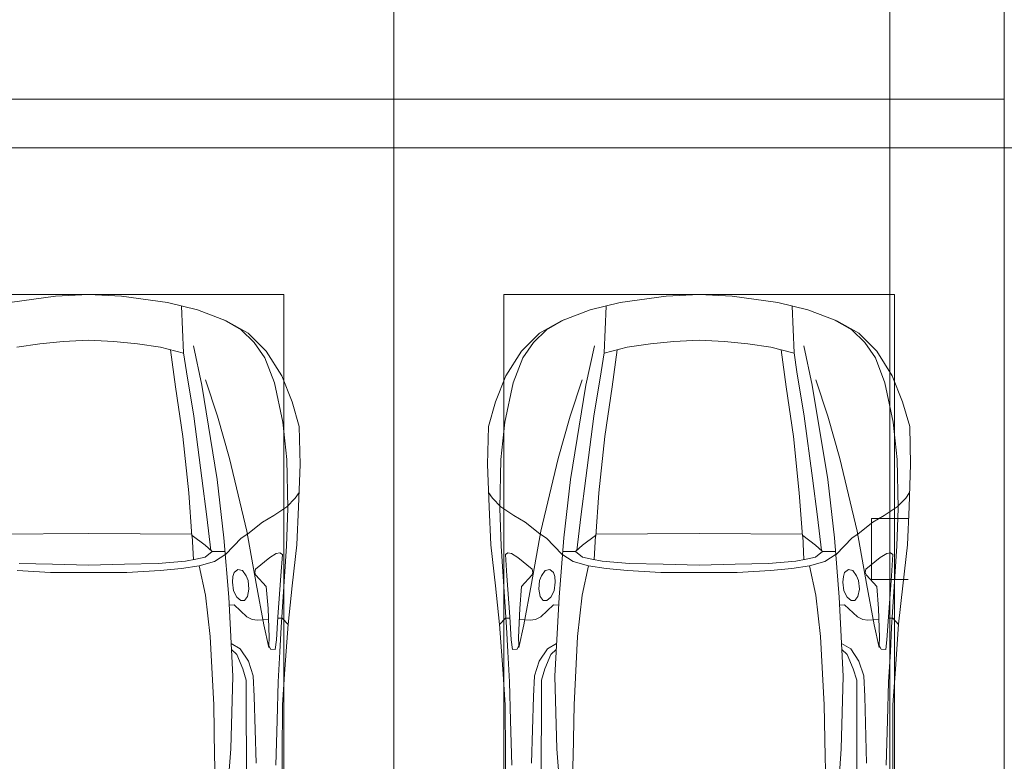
# Model space of a CAD drawing. Header units: millimetres. Extents: x -32229 to 169101, y -13689 to 125138.
# Tile 100 of 256: x 20403 to 24435, y 78338 to 81375. Entities that reach past the tile are written whole.
import ezdxf

# ---------------------------------------------------------------- set-up
doc = ezdxf.new("R2010")
doc.units = ezdxf.units.MM
doc.layers.add('A-DETL-____-OTLN', color=7, linetype='Continuous', lineweight=9, true_color=0x00a600)
for name, color, linetype, lineweight in [('A-DETL-GENF-OTLN', 7, 'Continuous', 18), ('A-FLOR-____-OTLN', 7, 'Continuous', 18), ('C-PRKG-____-OTLN', 7, 'Continuous', 18)]:
    doc.layers.add(name, color=color, linetype=linetype, lineweight=lineweight)

# ---------------------------------------------------------------- blocks, each defined once
blk = doc.blocks.new('АР_Машиноместо - 4900x2400_М__5300х2500_-3113489--01 ЭМ')
at = {"layer": 'A-DETL-GENF-OTLN', "color": 253, "lineweight": 13, "true_color": 0xaaaaaa}
for p, q in [((1114.6, 4493), (927, 4466.6)), ((1250, 4500), (1114.6, 4493)), ((1250, 4500), (1385.4, 4493)), ((1385.4, 4493), (1573, 4466.6)), ((1573, 4466.6), (1695.6, 4436.7)), ((1638.8, 4260.3), (1630.7, 4451.1)), ((1695.6, 4436.7), (1814, 4391.6)), ((1814, 4391.6), (1903.7, 4340.6)), ((1903.7, 4340.6), (1977.5, 4267.9)), ((1050.4, 4297.3), (955.5, 4283.9)), ((1146, 4306.7), (1050.4, 4297.3)), ((1250, 4312), (1146, 4306.7)), ((1250, 4312), (1354, 4306.7)), ((1354, 4306.7), (1449.6, 4297.3)), ((1449.6, 4297.3), (1544.5, 4283.9)), ((1544.5, 4283.9), (1639, 4259.4)), ((1586, 4272.5), (1606.4, 4121.6)), ((1977.5, 4267.9), (2041.4, 4167)), ((2041.4, 4167), (2083.6, 4059.2)), ((1606.4, 4121.6), (1636.1, 3917.5)), ((2083.6, 4059.2), (2112.6, 3958.4)), ((2112.6, 3958.4), (2116, 3802.9)), ((1636.1, 3917.5), (1659.9, 3687.8)), ((2116, 3802.9), (2109.8, 3630)), ((1659.9, 3687.8), (1673.4, 3509.6)), ((2096.2, 3665.5), (2111.9, 3688.4)), ((2008.6, 3594.2), (2061.4, 3629.8)), ((2061.4, 3629.8), (2096.2, 3665.5)), ((2109.8, 3630), (2102.9, 3474.2)), ((1962.1, 3567), (2008.6, 3594.2)), ((1901.7, 3518.6), (1962.1, 3567)), ((1250, 3520.1), (827.2, 3517.2)), ((1250, 3520.1), (1672.8, 3517.2)), ((1674.4, 3512.1), (1679, 3413)), ((1726.8, 3472.4), (1674.4, 3512.1)), ((1875.1, 3501.2), (1901.7, 3518.6)), ((1755.7, 3447), (1726.8, 3472.4)), ((1823.6, 3260.1), (1804.3, 3502.8)), ((1809.8, 3433.7), (1845.3, 3470.4)), ((1845.3, 3470.4), (1875.1, 3501.2)), ((2102.9, 3474.2), (2084.3, 3305.9)), ((1727, 3424.2), (1755.7, 3447)), ((1755.7, 3447.2), (1808.7, 3447.2)), ((2018.5, 3439.1), (1992, 3422.8)), ((2033.8, 3441.1), (2018.5, 3439.1)), ((2043.4, 3434.5), (2033.8, 3441.1)), ((2037.8, 3347.3), (2043.4, 3434.5)), ((1102.5, 3394.3), (965.3, 3397.8)), ((1250, 3391.3), (1102.5, 3394.3)), ((1250, 3391.3), (1397.5, 3394.3)), ((1397.5, 3394.3), (1534.7, 3397.8)), ((1534.7, 3397.8), (1646.7, 3407.2)), ((1646.7, 3407.2), (1688.9, 3414.8)), ((1688.9, 3414.8), (1727, 3424.2)), ((1992, 3422.8), (1933.2, 3375.1)), ((1845.9, 3360.7), (1841.3, 3344.5)), ((1861.3, 3372.5), (1845.9, 3360.7)), ((1880, 3369.3), (1861.3, 3372.5)), ((1894.8, 3346.8), (1880, 3369.3)), ((1902.9, 3327.4), (1894.8, 3346.8)), ((1933.2, 3375.1), (1930.3, 3360.7)), ((1930.3, 3360.7), (1935.4, 3349.7)), ((1935.4, 3349.7), (1977.8, 3303.2)), ((2025.2, 3179.9), (2037.8, 3347.3)), ((1841.3, 3344.5), (1838.9, 3321.2)), ((1838.9, 3321.2), (1842.8, 3286.3)), ((1906.4, 3292.5), (1902.9, 3327.4)), ((1842.8, 3286.3), (1856.8, 3259.9)), ((1900.2, 3262.3), (1906.4, 3292.5)), ((1977.8, 3303.2), (1984.7, 3213.7)), ((2084.3, 3305.9), (2067.1, 3148.3)), ((1840.7, 2936), (1823.6, 3260.1)), ((1825.4, 3227.6), (1845.5, 3228.1)), ((1845.5, 3228.1), (1898.3, 3179.4)), ((1856.8, 3259.9), (1873.2, 3246.1)), ((1873.2, 3246.1), (1887.9, 3245.7)), ((1887.9, 3245.7), (1900.2, 3262.3)), ((1984.7, 3213.7), (1989.1, 3094.6)), ((1898.3, 3179.4), (1920.5, 3167.7)), ((1920.5, 3167.7), (1941.6, 3165.4)), ((1941.6, 3165.4), (1986.4, 3168)), ((2019.2, 3085), (2025.2, 3179.9)), ((2024.8, 3173.5), (2043.1, 3174.2)), ((2043.1, 3174.2), (2067.1, 3148.3)), ((2067.2, 3149.3), (2054, 2964.8)), ((1989.1, 3094.6), (1987.8, 3061.4)), ((2014.4, 3046.1), (2019.2, 3085)), ((1834.9, 3046.1), (1856.4, 3024.6)), ((1856.4, 3024.6), (1881.3, 2966.7)), ((1987.8, 3061.4), (1995.5, 3046.6)), ((1995.5, 3046.6), (2014.4, 3046.1)), ((1881.3, 2966.7), (1895.6, 2919.4)), ((2054, 2964.8), (2043.9, 2818.3)), ((1832.2, 2638.3), (1840.7, 2936)), ((1895.6, 2919.4), (1895.6, 2850.8)), ((1895.6, 2850.8), (1896.5, 2534.3)), ((2043.9, 2818.3), (2043.2, 2613.6)), ((1815.2, 2406.5), (1832.2, 2638.3)), ((2043.2, 2613.6), (2045.5, 2423.6))]:
    blk.add_line(p, q, dxfattribs=at)
at = {"layer": 'A-DETL-GENF-OTLN', "color": 254, "lineweight": 13, "true_color": 0xd4d4d4}
for p, q in [((1803.7, 4395.8), (1875, 4354.8)), ((1875, 4354.8), (1928.5, 4303.1)), ((1713.1, 4128.3), (1678.9, 4289.8)), ((1928.5, 4303.1), (1972.2, 4239.8)), ((1651, 4182.8), (1638.8, 4260.3)), ((1972.2, 4239.8), (2011.4, 4138.1)), ((1680.6, 4000.8), (1651, 4182.8)), ((1776.8, 3741.5), (1713.1, 4128.3)), ((1777.3, 4001.8), (1728.3, 4149.8)), ((2011.4, 4138.1), (2045.3, 3976.8)), ((1714.3, 3746.6), (1680.6, 4000.8)), ((1826.4, 3827.1), (1777.3, 4001.8)), ((2045.3, 3976.8), (2061.4, 3823.4)), ((1897.7, 3530.2), (1826.4, 3827.1)), ((2061.4, 3823.4), (2065.8, 3623.7)), ((1734.5, 3589.1), (1714.3, 3746.6)), ((1804.3, 3502.8), (1776.8, 3741.5)), ((1750.9, 3450.8), (1734.5, 3589.1)), ((2065.8, 3623.7), (2060.5, 3468.5)), ((1936, 3316.2), (1897.7, 3530.2)), ((2060.5, 3468.5), (2038, 3136.6)), ((1765.4, 3405.8), (1811.5, 3435.5)), ((1630, 3377.1), (1702.9, 3388.2)), ((1702.9, 3388.2), (1765.4, 3405.8)), ((1728.3, 3268.5), (1702.9, 3388.2)), ((1093.5, 3360.7), (957.1, 3368.9)), ((1250, 3360.7), (1093.5, 3360.7)), ((1250, 3360.7), (1406.5, 3360.7)), ((1406.5, 3360.7), (1542.9, 3368.9)), ((1542.9, 3368.9), (1630, 3377.1)), ((1967.3, 3145.9), (1936, 3316.2)), ((1747.2, 3099), (1728.3, 3268.5)), ((1987.5, 3053.2), (1967.3, 3145.9)), ((2038, 3136.6), (2033.7, 3036.3)), ((1762.2, 2818.3), (1747.2, 3099)), ((1871, 3048.1), (1833.3, 3069.7)), ((1904.8, 2997.9), (1871, 3048.1)), ((2033.7, 3036.3), (2026.1, 2913.7)), ((1924.3, 2937.4), (1904.8, 2997.9)), ((1928.4, 2853.3), (1924.3, 2937.4)), ((2026.1, 2913.7), (2022.2, 2754.7)), ((1935.6, 2580.5), (1928.4, 2853.3)), ((1766.2, 2606.7), (1762.2, 2818.3)), ((2022.2, 2754.7), (2016.7, 2571.4)), ((1771.6, 2415.7), (1766.2, 2606.7))]:
    blk.add_line(p, q, dxfattribs=at)
at = {"layer": 'C-PRKG-____-OTLN', "color": 253, "lineweight": 13, "true_color": 0xaaaaaa}
for p, q in [((2500, 5300), (0, 5300)), ((2500, 0), (2500, 5300)), ((450, 4500), (2050, 4500)), ((2050, 800), (2050, 4500)), ((2500, 0), (0, 0))]:
    blk.add_line(p, q, dxfattribs=at)
blk = doc.blocks.new('АР_Машиноместо - 4900x2400_М__5300х2500_-V11--01 ЭМ')
at = {"layer": 'A-DETL-GENF-OTLN', "color": 253, "lineweight": 13, "true_color": 0xaaaaaa}
for p, q in [((684.8, -2406.5), (667.8, -2638.3)), ((1815.2, -2406.5), (1832.2, -2638.3)), ((456.8, -2613.6), (454.5, -2423.6)), ((2043.2, -2613.6), (2045.5, -2423.6)), ((604.4, -2850.8), (603.5, -2534.3)), ((1895.6, -2850.8), (1896.5, -2534.3)), ((456.1, -2818.3), (456.8, -2613.6)), ((2043.9, -2818.3), (2043.2, -2613.6)), ((667.8, -2638.3), (659.3, -2936)), ((1832.2, -2638.3), (1840.7, -2936)), ((446, -2964.8), (456.1, -2818.3)), ((2054, -2964.8), (2043.9, -2818.3)), ((604.4, -2919.4), (604.4, -2850.8)), ((1895.6, -2919.4), (1895.6, -2850.8)), ((618.7, -2966.7), (604.4, -2919.4)), ((659.3, -2936), (676.4, -3260.1)), ((1840.7, -2936), (1823.6, -3260.1)), ((1881.3, -2966.7), (1895.6, -2919.4)), ((432.8, -3149.3), (446, -2964.8)), ((643.6, -3024.6), (618.7, -2966.7)), ((1856.4, -3024.6), (1881.3, -2966.7)), ((2067.2, -3149.3), (2054, -2964.8)), ((485.6, -3046.1), (480.8, -3085)), ((504.5, -3046.6), (485.6, -3046.1)), ((512.2, -3061.4), (504.5, -3046.6)), ((510.9, -3094.6), (512.2, -3061.4)), ((665.1, -3046.1), (643.6, -3024.6)), ((1834.9, -3046.1), (1856.4, -3024.6)), ((1987.8, -3061.4), (1995.5, -3046.6)), ((1989.1, -3094.6), (1987.8, -3061.4)), ((1995.5, -3046.6), (2014.4, -3046.1)), ((2014.4, -3046.1), (2019.2, -3085)), ((480.8, -3085), (474.8, -3179.9)), ((515.3, -3213.7), (510.9, -3094.6)), ((1984.7, -3213.7), (1989.1, -3094.6)), ((2019.2, -3085), (2025.2, -3179.9)), ((415.7, -3305.9), (432.8, -3149.3)), ((456.9, -3174.2), (432.9, -3148.3)), ((475.2, -3173.5), (456.9, -3174.2)), ((474.8, -3179.9), (462.2, -3347.3)), ((558.4, -3165.4), (513.6, -3168)), ((579.5, -3167.7), (558.4, -3165.4)), ((601.7, -3179.4), (579.5, -3167.7)), ((654.5, -3228.1), (601.7, -3179.4)), ((1845.5, -3228.1), (1898.3, -3179.4)), ((1898.3, -3179.4), (1920.5, -3167.7)), ((1920.5, -3167.7), (1941.6, -3165.4)), ((1941.6, -3165.4), (1986.4, -3168)), ((2024.8, -3173.5), (2043.1, -3174.2)), ((2025.2, -3179.9), (2037.8, -3347.3)), ((2043.1, -3174.2), (2067.1, -3148.3)), ((2084.3, -3305.9), (2067.1, -3148.3)), ((522.2, -3303.2), (515.3, -3213.7)), ((1977.8, -3303.2), (1984.7, -3213.7)), ((599.8, -3262.3), (593.6, -3292.5)), ((612.1, -3245.7), (599.8, -3262.3)), ((626.8, -3246.1), (612.1, -3245.7)), ((643.2, -3259.9), (626.8, -3246.1)), ((657.2, -3286.3), (643.2, -3259.9)), ((674.6, -3227.6), (654.5, -3228.1)), ((676.4, -3260.1), (695.7, -3502.8)), ((1823.6, -3260.1), (1804.3, -3502.8)), ((1825.4, -3227.6), (1845.5, -3228.1)), ((1842.8, -3286.3), (1856.8, -3259.9)), ((1856.8, -3259.9), (1873.2, -3246.1)), ((1873.2, -3246.1), (1887.9, -3245.7)), ((1887.9, -3245.7), (1900.2, -3262.3)), ((1900.2, -3262.3), (1906.4, -3292.5)), ((397.1, -3474.2), (415.7, -3305.9)), ((564.6, -3349.7), (522.2, -3303.2)), ((593.6, -3292.5), (597.1, -3327.4)), ((661.1, -3321.2), (657.2, -3286.3)), ((1838.9, -3321.2), (1842.8, -3286.3)), ((1906.4, -3292.5), (1902.9, -3327.4)), ((1935.4, -3349.7), (1977.8, -3303.2)), ((2102.9, -3474.2), (2084.3, -3305.9)), ((597.1, -3327.4), (605.2, -3346.8)), ((654.1, -3360.7), (658.7, -3344.5)), ((658.7, -3344.5), (661.1, -3321.2)), ((1841.3, -3344.5), (1838.9, -3321.2)), ((1845.9, -3360.7), (1841.3, -3344.5)), ((1902.9, -3327.4), (1894.8, -3346.8)), ((462.2, -3347.3), (456.6, -3434.5)), ((508, -3422.8), (566.8, -3375.1)), ((569.7, -3360.7), (564.6, -3349.7)), ((566.8, -3375.1), (569.7, -3360.7)), ((605.2, -3346.8), (620, -3369.3)), ((620, -3369.3), (638.7, -3372.5)), ((638.7, -3372.5), (654.1, -3360.7)), ((1861.3, -3372.5), (1845.9, -3360.7)), ((1880, -3369.3), (1861.3, -3372.5)), ((1894.8, -3346.8), (1880, -3369.3)), ((1930.3, -3360.7), (1935.4, -3349.7)), ((1933.2, -3375.1), (1930.3, -3360.7)), ((1992, -3422.8), (1933.2, -3375.1)), ((2037.8, -3347.3), (2043.4, -3434.5)), ((481.5, -3439.1), (508, -3422.8)), ((773, -3424.2), (744.1, -3447.2)), ((811.1, -3414.8), (773, -3424.2)), ((853.3, -3407.2), (811.1, -3414.8)), ((825.6, -3512.1), (821, -3413)), ((965.3, -3397.8), (853.3, -3407.2)), ((1102.5, -3394.3), (965.3, -3397.8)), ((1250, -3391.3), (1102.5, -3394.3)), ((1250, -3391.3), (1397.5, -3394.3)), ((1397.5, -3394.3), (1534.7, -3397.8)), ((1534.7, -3397.8), (1646.7, -3407.2)), ((1646.7, -3407.2), (1688.9, -3414.8)), ((1674.4, -3512.1), (1679, -3413)), ((1688.9, -3414.8), (1727, -3424.2)), ((1727, -3424.2), (1755.7, -3447)), ((2018.5, -3439.1), (1992, -3422.8)), ((456.6, -3434.5), (466.2, -3441.1)), ((466.2, -3441.1), (481.5, -3439.1)), ((690.2, -3433.7), (654.7, -3470.4)), ((744.1, -3447.2), (691.3, -3447.2)), ((744.3, -3447), (773.2, -3472.4)), ((1755.7, -3447), (1726.8, -3472.4)), ((1755.7, -3447.2), (1808.7, -3447.2)), ((1809.8, -3433.7), (1845.3, -3470.4)), ((2033.8, -3441.1), (2018.5, -3439.1)), ((2043.4, -3434.5), (2033.8, -3441.1)), ((390.2, -3630), (397.1, -3474.2)), ((624.9, -3501.2), (598.3, -3518.6)), ((654.7, -3470.4), (624.9, -3501.2)), ((773.2, -3472.4), (825.6, -3512.1)), ((1726.8, -3472.4), (1674.4, -3512.1)), ((1845.3, -3470.4), (1875.1, -3501.2)), ((1875.1, -3501.2), (1901.7, -3518.6)), ((2109.8, -3630), (2102.9, -3474.2)), ((598.3, -3518.6), (537.9, -3567)), ((840.1, -3687.8), (826.6, -3509.6)), ((1250, -3520.1), (827.2, -3517.2)), ((1250, -3520.1), (1672.8, -3517.2)), ((1659.9, -3687.8), (1673.4, -3509.6)), ((1901.7, -3518.6), (1962.1, -3567)), ((537.9, -3567), (491.4, -3594.2)), ((1962.1, -3567), (2008.6, -3594.2)), ((491.4, -3594.2), (438.6, -3629.8)), ((2008.6, -3594.2), (2061.4, -3629.8)), ((384, -3802.9), (390.2, -3630)), ((403.8, -3665.5), (388.1, -3688.4)), ((438.6, -3629.8), (403.8, -3665.5)), ((2061.4, -3629.8), (2096.2, -3665.5)), ((2096.2, -3665.5), (2111.9, -3688.4)), ((2116, -3802.9), (2109.8, -3630)), ((863.9, -3917.5), (840.1, -3687.8)), ((1636.1, -3917.5), (1659.9, -3687.8)), ((387.4, -3958.4), (384, -3802.9)), ((2112.6, -3958.4), (2116, -3802.9)), ((893.6, -4121.6), (863.9, -3917.5)), ((1606.4, -4121.6), (1636.1, -3917.5)), ((416.4, -4059.2), (387.4, -3958.4)), ((2083.6, -4059.2), (2112.6, -3958.4)), ((458.6, -4167), (416.4, -4059.2)), ((2041.4, -4167), (2083.6, -4059.2)), ((914, -4272.5), (893.6, -4121.6)), ((1586, -4272.5), (1606.4, -4121.6)), ((522.5, -4267.9), (458.6, -4167)), ((1977.5, -4267.9), (2041.4, -4167)), ((596.3, -4340.6), (522.5, -4267.9)), ((955.5, -4283.9), (861, -4259.4)), ((861.2, -4260.3), (869.3, -4451.1)), ((1544.5, -4283.9), (1639, -4259.4)), ((1638.8, -4260.3), (1630.7, -4451.1)), ((1903.7, -4340.6), (1977.5, -4267.9)), ((1050.4, -4297.3), (955.5, -4283.9)), ((1146, -4306.7), (1050.4, -4297.3)), ((1250, -4312), (1146, -4306.7)), ((1250, -4312), (1354, -4306.7)), ((1354, -4306.7), (1449.6, -4297.3)), ((1449.6, -4297.3), (1544.5, -4283.9)), ((686, -4391.6), (596.3, -4340.6)), ((1814, -4391.6), (1903.7, -4340.6)), ((804.4, -4436.7), (686, -4391.6)), ((1695.6, -4436.7), (1814, -4391.6)), ((927, -4466.6), (804.4, -4436.7)), ((1114.6, -4493), (927, -4466.6)), ((1385.4, -4493), (1573, -4466.6)), ((1573, -4466.6), (1695.6, -4436.7)), ((1250, -4500), (1114.6, -4493)), ((1250, -4500), (1385.4, -4493))]:
    blk.add_line(p, q, dxfattribs=at)
at = {"layer": 'A-DETL-GENF-OTLN', "color": 254, "lineweight": 13, "true_color": 0xd4d4d4}
for p, q in [((728.4, -2415.7), (733.8, -2606.7)), ((1771.6, -2415.7), (1766.2, -2606.7)), ((477.8, -2754.7), (483.3, -2571.4)), ((564.4, -2580.5), (571.6, -2853.3)), ((1935.6, -2580.5), (1928.4, -2853.3)), ((2022.2, -2754.7), (2016.7, -2571.4)), ((733.8, -2606.7), (737.8, -2818.3)), ((1766.2, -2606.7), (1762.2, -2818.3)), ((473.9, -2913.7), (477.8, -2754.7)), ((2026.1, -2913.7), (2022.2, -2754.7)), ((737.8, -2818.3), (752.8, -3099)), ((1762.2, -2818.3), (1747.2, -3099)), ((571.6, -2853.3), (575.7, -2937.4)), ((1928.4, -2853.3), (1924.3, -2937.4)), ((466.3, -3036.3), (473.9, -2913.7)), ((575.7, -2937.4), (595.2, -2997.9)), ((1924.3, -2937.4), (1904.8, -2997.9)), ((2033.7, -3036.3), (2026.1, -2913.7)), ((595.2, -2997.9), (629, -3048.1)), ((1904.8, -2997.9), (1871, -3048.1)), ((462, -3136.6), (466.3, -3036.3)), ((512.5, -3053.2), (532.7, -3145.9)), ((629, -3048.1), (666.7, -3069.7)), ((1871, -3048.1), (1833.3, -3069.7)), ((1987.5, -3053.2), (1967.3, -3145.9)), ((2038, -3136.6), (2033.7, -3036.3)), ((752.8, -3099), (771.7, -3268.5)), ((1747.2, -3099), (1728.3, -3268.5)), ((439.5, -3468.5), (462, -3136.6)), ((2060.5, -3468.5), (2038, -3136.6)), ((532.7, -3145.9), (564, -3316.2)), ((1967.3, -3145.9), (1936, -3316.2)), ((771.7, -3268.5), (797.1, -3388.2)), ((1728.3, -3268.5), (1702.9, -3388.2)), ((564, -3316.2), (602.3, -3530.2)), ((1936, -3316.2), (1897.7, -3530.2)), ((870, -3377.1), (797.1, -3388.2)), ((957.1, -3368.9), (870, -3377.1)), ((1093.5, -3360.7), (957.1, -3368.9)), ((1250, -3360.7), (1093.5, -3360.7)), ((1250, -3360.7), (1406.5, -3360.7)), ((1406.5, -3360.7), (1542.9, -3368.9)), ((1542.9, -3368.9), (1630, -3377.1)), ((1630, -3377.1), (1702.9, -3388.2)), ((734.6, -3405.8), (688.5, -3435.5)), ((797.1, -3388.2), (734.6, -3405.8)), ((1702.9, -3388.2), (1765.4, -3405.8)), ((1765.4, -3405.8), (1811.5, -3435.5)), ((749.1, -3450.8), (765.5, -3589.1)), ((1750.9, -3450.8), (1734.5, -3589.1)), ((434.2, -3623.7), (439.5, -3468.5)), ((695.7, -3502.8), (723.2, -3741.5)), ((1804.3, -3502.8), (1776.8, -3741.5)), ((2065.8, -3623.7), (2060.5, -3468.5)), ((602.3, -3530.2), (673.6, -3827.1)), ((1897.7, -3530.2), (1826.4, -3827.1)), ((438.6, -3823.4), (434.2, -3623.7)), ((765.5, -3589.1), (785.7, -3746.6)), ((1734.5, -3589.1), (1714.3, -3746.6)), ((2061.4, -3823.4), (2065.8, -3623.7)), ((723.2, -3741.5), (786.9, -4128.3)), ((785.7, -3746.6), (819.4, -4000.8)), ((1714.3, -3746.6), (1680.6, -4000.8)), ((1776.8, -3741.5), (1713.1, -4128.3)), ((454.7, -3976.8), (438.6, -3823.4)), ((673.6, -3827.1), (722.7, -4001.8)), ((1826.4, -3827.1), (1777.3, -4001.8)), ((2045.3, -3976.8), (2061.4, -3823.4)), ((488.6, -4138.1), (454.7, -3976.8)), ((2011.4, -4138.1), (2045.3, -3976.8)), ((722.7, -4001.8), (771.7, -4149.8)), ((819.4, -4000.8), (849, -4182.8)), ((1680.6, -4000.8), (1651, -4182.8)), ((1777.3, -4001.8), (1728.3, -4149.8)), ((527.8, -4239.8), (488.6, -4138.1)), ((786.9, -4128.3), (821.1, -4289.8)), ((1713.1, -4128.3), (1678.9, -4289.8)), ((1972.2, -4239.8), (2011.4, -4138.1)), ((849, -4182.8), (861.2, -4260.3)), ((1651, -4182.8), (1638.8, -4260.3)), ((571.5, -4303.1), (527.8, -4239.8)), ((1928.5, -4303.1), (1972.2, -4239.8)), ((625, -4354.8), (571.5, -4303.1)), ((1875, -4354.8), (1928.5, -4303.1)), ((696.3, -4395.8), (625, -4354.8)), ((1803.7, -4395.8), (1875, -4354.8))]:
    blk.add_line(p, q, dxfattribs=at)
at = {"layer": 'C-PRKG-____-OTLN', "color": 253, "lineweight": 13, "true_color": 0xaaaaaa}
for p, q in [((0, 0), (0, -5300)), ((2500, 0), (2500, -5300)), ((450, -800), (450, -4500)), ((2050, -800), (2050, -4500)), ((450, -4500), (2050, -4500)), ((2500, -5300), (0, -5300))]:
    blk.add_line(p, q, dxfattribs=at)
blk = doc.blocks.new('АР_Машиноместо - 4900x2400_М__5300х2500_-V45--01 ЭМ')
at = {"layer": 'C-PRKG-____-OTLN', "color": 253, "lineweight": 13, "true_color": 0xaaaaaa}
for p, q in [((2500, 0), (0, 0)), ((0, 0), (0, -4330.8)), ((2500, 0), (2500, -5300))]:
    blk.add_line(p, q, dxfattribs=at)
blk = doc.blocks.new('Наметкина 10_РД_АР_П_отсоединено_rvt-1--01 ЭМ')
at = {"layer": 'A-FLOR-____-OTLN', "color": 253, "lineweight": 13, "true_color": 0xaaaaaa}
blk.add_line((24510.3, 80850), (12835.3, 80850), dxfattribs=at)
at = {"layer": 'C-PRKG-____-OTLN', "color": 253, "lineweight": 13, "true_color": 0xaaaaaa}
for p in [(19435.3, 81050), (19435.3, 75750)]:
    blk.add_blockref('АР_Машиноместо - 4900x2400_М__5300х2500_-3113489--01 ЭМ', p, dxfattribs=at)
at = {"layer": 'C-PRKG-____-OTLN', "color": 253, "lineweight": 13, "true_color": 0xaaaaaa, "rotation": 180}
for name, p in [('АР_Машиноместо - 4900x2400_М__5300х2500_-V45--01 ЭМ', (24435.3, 81050)), ('АР_Машиноместо - 4900x2400_М__5300х2500_-V11--01 ЭМ', (24435.3, 75750))]:
    blk.add_blockref(name, p, dxfattribs=at)

msp = doc.modelspace()

# ---------------------------------------------------------------- linework, layer by layer
at = {"layer": 'A-DETL-____-OTLN', "color": 1, "true_color": 0xff0000}
for p, q in [((23966.1, 88821.7), (23966.1, 73381.7)), ((24041.1, 79331.7), (23891.1, 79331.7)), ((23891.1, 79331.7), (23891.1, 79081.7)), ((23891.1, 79081.7), (24041.1, 79081.7))]:
    msp.add_line(p, q, dxfattribs=at)

# ---------------------------------------------------------------- block references
at = {"lineweight": 5}
msp.add_blockref('Наметкина 10_РД_АР_П_отсоединено_rvt-1--01 ЭМ', (0, 0), dxfattribs=at)

doc.saveas('drawing.dxf')
